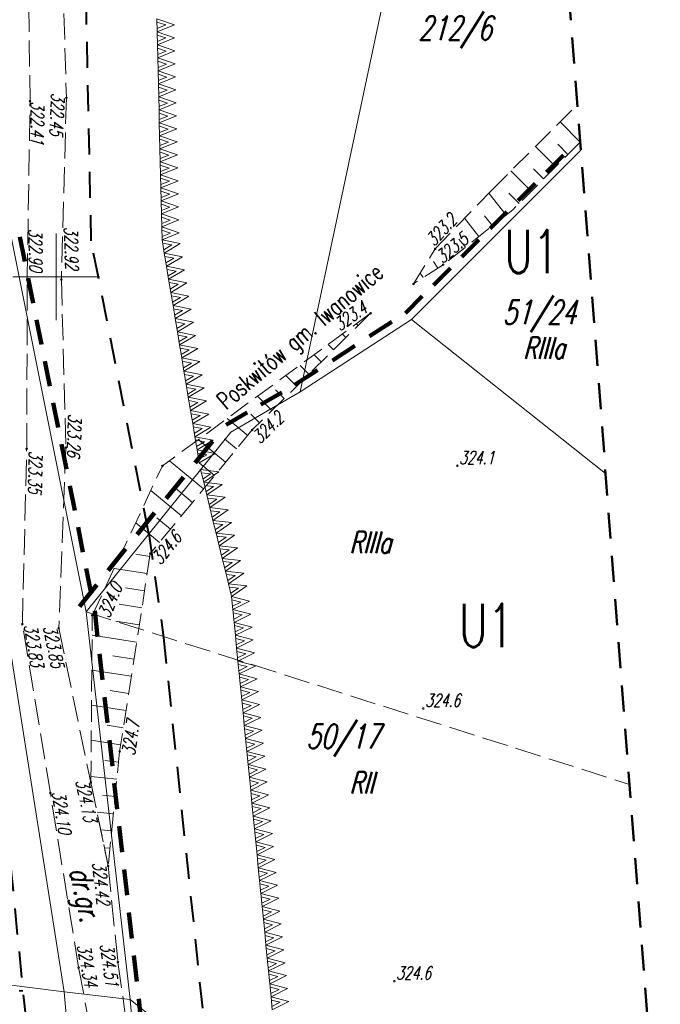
# Model space of a CAD drawing. Header units: metres. Extents: x 7429509 to 7429692, y 5564202 to 5564584.
# Tile 4 of 16: x 7429648 to 7429685, y 5564308 to 5564365. Entities that reach past the tile are written whole.
import ezdxf
from ezdxf.enums import TextEntityAlignment as Align

# ---------------------------------------------------------------- set-up
doc = ezdxf.new("R2010")
doc.units = ezdxf.units.M
doc.header["$MEASUREMENT"] = 0
for name, pattern in [('1', [0]), ('4', [2.5, 1.5, -1]), ('GDE', [0]), ('GUK', [2, 1.5, -0.5]), ('KOU', [2, 1.5, -0.5]), ('WSD', [1.75, 1.25, -0.5]), ('WSQ', [1.75, 1.25, -0.5])]:
    doc.linetypes.add(name, pattern=pattern)
doc.layers.get('0').update_dxf_attribs({"color": 250, "linetype": 'CONTINUOUS', "lineweight": 100})
for name, color, linetype, lineweight in [('EDZPD_L_0', 3, 'GDE', 13), ('EDZTD_T_0', 3, 'CONTINUOUS', 18), ('EKLPK_L_0', 3, 'GUK', 18), ('EKLTK_T_0', 3, 'CONTINUOUS', 25), ('ESPPP_L_4', 7, 'CONTINUOUS', 35), ('EUZOU_T_2', 7, 'CONTINUOUS', 18), ('KRZYZE_L_0', 7, '1', 9), ('MPZP_L_0', 4, '4', 40), ('MPZP_L_1', 214, 'CONTINUOUS', 9), ('MPZP_T_0', 4, 'CONTINUOUS', 20), ('RAMKA_T_0', 7, 'CONTINUOUS', 13), ('SDRPK_L_1', 7, 'KOU', 18), ('WUKOS_T_0', 7, 'CONTINUOUS', 18), ('WUKOS_T_1', 7, 'CONTINUOUS', 9), ('WUKPS_L_2', 7, '1', 9), ('ZAKRES_L_0', 7, '4', 50)]:
    doc.layers.add(name, color=color, linetype=linetype, lineweight=lineweight)
doc.styles.get("Standard").update_dxf_attribs({"font": 'Simplex.SHX', "width": 0.75})

# ---------------------------------------------------------------- blocks, each defined once
blk = doc.blocks.new('WSP')
at = {"linetype": 'Continuous'}
blk.add_circle((0, 0), 0.045, dxfattribs=at)

msp = doc.modelspace()

# ---------------------------------------------------------------- linework, layer by layer
at = {"layer": 'EDZPD_L_0', "linetype": '1', "lineweight": 18}
for p, q in [((7429664.06, 5564343.36), (7429673.38, 5564387.23)), ((7429670.49, 5564347.54), (7429680.261, 5564357.304)), ((7429643.61, 5564352.07), (7429650.46, 5564308.74)), ((7429647.41, 5564352.21), (7429651.72, 5564330.66)), ((7429664.06, 5564343.36), (7429670.49, 5564347.54)), ((7429670.49, 5564347.54), (7429681.691, 5564338.653)), ((7429660.06, 5564341.03), (7429664.06, 5564343.36)), ((7429651.72, 5564330.66), (7429660.06, 5564341.03)), ((7429651.72, 5564330.66), (7429654.26, 5564308.28)), ((7429650.46, 5564308.74), (7429566.01, 5564319.04)), ((7429654.26, 5564308.28), (7429650.46, 5564308.74)), ((7429650.46, 5564308.74), (7429653.165, 5564277.483)), ((7429654.26, 5564308.28), (7429657.201, 5564276.938)), ((7429654.26, 5564308.28), (7429677.415, 5564289.8))]:
    msp.add_line(p, q, dxfattribs=at)
at = {"layer": 'EKLPK_L_0', "linetype": 'GUK'}
msp.add_line((7429651.72, 5564330.66), (7429683.067, 5564320.701), dxfattribs=at)
at = {"layer": 'ESPPP_L_4', "lineweight": 100}
for p, q in [((7429678.279, 5564356.03), (7429679.257, 5564357.007)), ((7429676.651, 5564354.403), (7429677.628, 5564355.38)), ((7429675.022, 5564352.776), (7429675.999, 5564353.752)), ((7429647.9, 5564352.308), (7429648.188, 5564350.871)), ((7429673.394, 5564351.148), (7429674.371, 5564352.125)), ((7429671.765, 5564349.521), (7429672.742, 5564350.497)), ((7429648.379, 5564349.914), (7429648.667, 5564348.477)), ((7429670.137, 5564347.894), (7429671.114, 5564348.87)), ((7429648.858, 5564347.519), (7429649.145, 5564346.083)), ((7429668.074, 5564346.566), (7429669.36, 5564347.402)), ((7429665.931, 5564345.173), (7429667.217, 5564346.009)), ((7429649.337, 5564345.125), (7429649.624, 5564343.688)), ((7429663.787, 5564343.779), (7429665.073, 5564344.615)), ((7429661.808, 5564342.627), (7429663.008, 5564343.326)), ((7429649.816, 5564342.73), (7429650.103, 5564341.294)), ((7429659.808, 5564341.462), (7429661.008, 5564342.161)), ((7429650.295, 5564340.336), (7429650.582, 5564338.899)), ((7429658.002, 5564339.269), (7429659.003, 5564340.514)), ((7429656.334, 5564337.195), (7429657.335, 5564338.44)), ((7429650.774, 5564337.941), (7429651.061, 5564336.505)), ((7429654.666, 5564335.121), (7429655.667, 5564336.366)), ((7429651.253, 5564335.547), (7429651.54, 5564334.11)), ((7429652.998, 5564333.047), (7429653.999, 5564334.292)), ((7429651.731, 5564333.153), (7429652.019, 5564331.716)), ((7429651.33, 5564330.973), (7429652.331, 5564332.218)), ((7429652.217, 5564330.716), (7429652.386, 5564329.224)), ((7429652.499, 5564328.23), (7429652.668, 5564326.738)), ((7429652.781, 5564325.743), (7429652.951, 5564324.251)), ((7429653.063, 5564323.256), (7429653.233, 5564321.764)), ((7429653.346, 5564320.77), (7429653.515, 5564319.278)), ((7429653.628, 5564318.283), (7429653.797, 5564316.791)), ((7429653.91, 5564315.796), (7429654.079, 5564314.304)), ((7429654.192, 5564313.31), (7429654.362, 5564311.818)), ((7429654.475, 5564310.823), (7429654.644, 5564309.331)), ((7429654.758, 5564308.327), (7429654.894, 5564306.88))]:
    msp.add_line(p, q, dxfattribs=at)
at = {"layer": 'KRZYZE_L_0', "linetype": '1'}
for p, q in [((7429650, 5564347.5), (7429650, 5564352.5)), ((7429647.5, 5564350), (7429652.5, 5564350))]:
    msp.add_line(p, q, dxfattribs=at)
at = {"layer": 'MPZP_L_0', "linetype": '4'}
for p, q in [((7429652.015, 5564352.062), (7429650.871, 5564406.342)), ((7429655.345, 5564335.167), (7429652.015, 5564352.062)), ((7429655.345, 5564335.167), (7429656.187, 5564329.173)), ((7429656.187, 5564329.173), (7429661.344, 5564279.94)), ((7429646.121, 5564328.468), (7429648.145, 5564308.069)), ((7429565.974, 5564318.845), (7429648.075, 5564308.782)), ((7429648.145, 5564308.069), (7429651.383, 5564277.724))]:
    msp.add_line(p, q, dxfattribs=at)
at = {"layer": 'MPZP_L_1', "linetype": '4'}
for p, q in [((7429655.82, 5564364.135), (7429655.802, 5564364.886)), ((7429656.811, 5564364.539), (7429655.802, 5564364.886)), ((7429656.311, 5564364.527), (7429655.807, 5564364.696)), ((7429655.815, 5564364.325), (7429656.311, 5564364.527)), ((7429655.82, 5564364.135), (7429656.811, 5564364.539)), ((7429655.837, 5564363.384), (7429655.82, 5564364.135)), ((7429656.828, 5564363.788), (7429655.82, 5564364.135)), ((7429656.328, 5564363.777), (7429655.824, 5564363.945)), ((7429655.833, 5564363.575), (7429656.328, 5564363.777)), ((7429655.837, 5564363.384), (7429656.828, 5564363.788)), ((7429655.855, 5564362.634), (7429655.837, 5564363.384)), ((7429656.846, 5564363.038), (7429655.837, 5564363.384)), ((7429656.346, 5564363.026), (7429655.842, 5564363.194)), ((7429655.851, 5564362.824), (7429656.346, 5564363.026)), ((7429655.855, 5564362.634), (7429656.846, 5564363.038)), ((7429655.873, 5564361.883), (7429655.855, 5564362.634)), ((7429656.864, 5564362.287), (7429655.855, 5564362.634)), ((7429656.364, 5564362.275), (7429655.86, 5564362.443)), ((7429655.868, 5564362.073), (7429656.364, 5564362.275)), ((7429655.873, 5564361.883), (7429656.864, 5564362.287)), ((7429655.89, 5564361.132), (7429655.873, 5564361.883)), ((7429656.881, 5564361.536), (7429655.873, 5564361.883)), ((7429656.381, 5564361.524), (7429655.877, 5564361.693)), ((7429655.886, 5564361.322), (7429656.381, 5564361.524)), ((7429655.89, 5564361.132), (7429656.881, 5564361.536)), ((7429655.908, 5564360.381), (7429655.89, 5564361.132)), ((7429656.899, 5564360.785), (7429655.89, 5564361.132)), ((7429656.399, 5564360.773), (7429655.895, 5564360.942)), ((7429655.904, 5564360.571), (7429656.399, 5564360.773)), ((7429655.908, 5564360.381), (7429656.899, 5564360.785)), ((7429655.926, 5564359.63), (7429655.908, 5564360.381)), ((7429656.917, 5564360.034), (7429655.908, 5564360.381)), ((7429656.417, 5564360.023), (7429655.913, 5564360.191)), ((7429655.921, 5564359.821), (7429656.417, 5564360.023)), ((7429655.926, 5564359.63), (7429656.917, 5564360.034)), ((7429655.943, 5564358.88), (7429655.926, 5564359.63)), ((7429656.934, 5564359.284), (7429655.926, 5564359.63)), ((7429656.434, 5564359.272), (7429655.93, 5564359.44)), ((7429655.939, 5564359.07), (7429656.434, 5564359.272)), ((7429655.943, 5564358.88), (7429656.934, 5564359.284)), ((7429655.961, 5564358.129), (7429655.943, 5564358.88)), ((7429656.952, 5564358.533), (7429655.943, 5564358.88)), ((7429656.452, 5564358.521), (7429655.948, 5564358.689)), ((7429655.957, 5564358.319), (7429656.452, 5564358.521)), ((7429655.961, 5564358.129), (7429656.952, 5564358.533)), ((7429655.979, 5564357.378), (7429655.961, 5564358.129)), ((7429656.969, 5564357.782), (7429655.961, 5564358.129)), ((7429656.47, 5564357.77), (7429655.966, 5564357.939)), ((7429655.974, 5564357.568), (7429656.47, 5564357.77)), ((7429655.979, 5564357.378), (7429656.969, 5564357.782)), ((7429655.996, 5564356.627), (7429655.979, 5564357.378)), ((7429656.987, 5564357.031), (7429655.979, 5564357.378)), ((7429656.487, 5564357.019), (7429655.983, 5564357.188)), ((7429655.992, 5564356.817), (7429656.487, 5564357.019)), ((7429655.996, 5564356.627), (7429656.987, 5564357.031)), ((7429656.014, 5564355.876), (7429655.996, 5564356.627)), ((7429657.005, 5564356.28), (7429655.996, 5564356.627)), ((7429656.505, 5564356.269), (7429656.001, 5564356.437)), ((7429656.01, 5564356.067), (7429656.505, 5564356.269)), ((7429656.014, 5564355.876), (7429657.005, 5564356.28)), ((7429656.032, 5564355.126), (7429656.014, 5564355.876)), ((7429657.022, 5564355.529), (7429656.014, 5564355.876)), ((7429656.523, 5564355.518), (7429656.018, 5564355.686)), ((7429656.027, 5564355.316), (7429656.523, 5564355.518)), ((7429656.032, 5564355.126), (7429657.022, 5564355.529)), ((7429656.049, 5564354.375), (7429656.032, 5564355.126)), ((7429657.04, 5564354.779), (7429656.032, 5564355.126)), ((7429656.54, 5564354.767), (7429656.036, 5564354.935)), ((7429656.045, 5564354.565), (7429656.54, 5564354.767)), ((7429656.049, 5564354.375), (7429657.04, 5564354.779)), ((7429656.067, 5564353.624), (7429656.049, 5564354.375)), ((7429657.058, 5564354.028), (7429656.049, 5564354.375)), ((7429656.558, 5564354.016), (7429656.054, 5564354.185)), ((7429656.063, 5564353.814), (7429656.558, 5564354.016)), ((7429656.067, 5564353.624), (7429657.058, 5564354.028)), ((7429656.085, 5564352.873), (7429656.067, 5564353.624)), ((7429657.075, 5564353.277), (7429656.067, 5564353.624)), ((7429656.576, 5564353.265), (7429656.071, 5564353.434)), ((7429656.08, 5564353.063), (7429656.576, 5564353.265)), ((7429656.085, 5564352.873), (7429657.075, 5564353.277)), ((7429656.102, 5564352.122), (7429656.085, 5564352.873)), ((7429657.093, 5564352.526), (7429656.085, 5564352.873)), ((7429656.593, 5564352.515), (7429656.089, 5564352.683)), ((7429656.098, 5564352.313), (7429656.593, 5564352.515)), ((7429656.102, 5564352.122), (7429657.093, 5564352.526)), ((7429656.228, 5564351.365), (7429656.102, 5564352.122)), ((7429657.151, 5564351.913), (7429656.102, 5564352.122)), ((7429656.658, 5564351.831), (7429656.134, 5564351.931)), ((7429656.196, 5564351.557), (7429656.658, 5564351.831)), ((7429656.228, 5564351.365), (7429657.151, 5564351.913)), ((7429656.354, 5564350.609), (7429656.228, 5564351.365)), ((7429657.277, 5564351.156), (7429656.228, 5564351.365)), ((7429656.784, 5564351.074), (7429656.26, 5564351.174)), ((7429656.322, 5564350.8), (7429656.784, 5564351.074)), ((7429656.354, 5564350.609), (7429657.277, 5564351.156)), ((7429656.48, 5564349.852), (7429656.354, 5564350.609)), ((7429657.403, 5564350.4), (7429656.354, 5564350.609)), ((7429656.91, 5564350.317), (7429656.386, 5564350.417)), ((7429656.449, 5564350.044), (7429656.91, 5564350.317)), ((7429656.48, 5564349.852), (7429657.403, 5564350.4)), ((7429656.607, 5564349.095), (7429656.48, 5564349.852)), ((7429657.529, 5564349.643), (7429656.48, 5564349.852)), ((7429657.036, 5564349.561), (7429656.512, 5564349.66)), ((7429656.575, 5564349.287), (7429657.036, 5564349.561)), ((7429656.607, 5564349.095), (7429657.529, 5564349.643)), ((7429656.733, 5564348.338), (7429656.607, 5564349.095)), ((7429657.655, 5564348.886), (7429656.607, 5564349.095)), ((7429657.162, 5564348.804), (7429656.638, 5564348.903)), ((7429656.701, 5564348.53), (7429657.162, 5564348.804)), ((7429656.733, 5564348.338), (7429657.655, 5564348.886)), ((7429656.859, 5564347.581), (7429656.733, 5564348.338)), ((7429657.781, 5564348.129), (7429656.733, 5564348.338)), ((7429657.288, 5564348.047), (7429656.765, 5564348.146)), ((7429656.827, 5564347.773), (7429657.288, 5564348.047)), ((7429656.859, 5564347.581), (7429657.781, 5564348.129)), ((7429656.985, 5564346.824), (7429656.859, 5564347.581)), ((7429657.907, 5564347.372), (7429656.859, 5564347.581)), ((7429657.414, 5564347.29), (7429656.891, 5564347.389)), ((7429656.953, 5564347.016), (7429657.414, 5564347.29)), ((7429656.985, 5564346.824), (7429657.907, 5564347.372)), ((7429657.111, 5564346.067), (7429656.985, 5564346.824)), ((7429658.033, 5564346.615), (7429656.985, 5564346.824)), ((7429657.54, 5564346.533), (7429657.017, 5564346.633)), ((7429657.079, 5564346.259), (7429657.54, 5564346.533)), ((7429657.111, 5564346.067), (7429658.033, 5564346.615)), ((7429657.237, 5564345.311), (7429657.111, 5564346.067)), ((7429658.159, 5564345.858), (7429657.111, 5564346.067)), ((7429657.666, 5564345.776), (7429657.143, 5564345.876)), ((7429657.205, 5564345.502), (7429657.666, 5564345.776)), ((7429657.237, 5564345.311), (7429658.159, 5564345.858)), ((7429657.363, 5564344.554), (7429657.237, 5564345.311)), ((7429658.285, 5564345.102), (7429657.237, 5564345.311)), ((7429657.792, 5564345.019), (7429657.269, 5564345.119)), ((7429657.363, 5564344.554), (7429658.285, 5564345.102)), ((7429657.331, 5564344.745), (7429657.792, 5564345.019)), ((7429657.489, 5564343.797), (7429657.363, 5564344.554)), ((7429658.411, 5564344.345), (7429657.363, 5564344.554)), ((7429657.918, 5564344.263), (7429657.395, 5564344.362)), ((7429657.457, 5564343.989), (7429657.918, 5564344.263)), ((7429657.489, 5564343.797), (7429658.411, 5564344.345)), ((7429657.615, 5564343.04), (7429657.489, 5564343.797)), ((7429658.538, 5564343.588), (7429657.489, 5564343.797)), ((7429658.044, 5564343.506), (7429657.521, 5564343.605)), ((7429657.583, 5564343.232), (7429658.044, 5564343.506)), ((7429657.615, 5564343.04), (7429658.538, 5564343.588)), ((7429657.741, 5564342.283), (7429657.615, 5564343.04)), ((7429658.664, 5564342.831), (7429657.615, 5564343.04)), ((7429658.17, 5564342.749), (7429657.647, 5564342.848)), ((7429657.741, 5564342.283), (7429658.664, 5564342.831)), ((7429657.709, 5564342.475), (7429658.17, 5564342.749)), ((7429657.867, 5564341.526), (7429657.741, 5564342.283)), ((7429658.79, 5564342.074), (7429657.741, 5564342.283)), ((7429658.296, 5564341.992), (7429657.773, 5564342.091)), ((7429657.835, 5564341.718), (7429658.296, 5564341.992)), ((7429657.867, 5564341.526), (7429658.79, 5564342.074)), ((7429657.993, 5564340.769), (7429657.867, 5564341.526)), ((7429658.916, 5564341.317), (7429657.867, 5564341.526)), ((7429658.423, 5564341.235), (7429657.899, 5564341.335)), ((7429657.961, 5564340.961), (7429658.423, 5564341.235)), ((7429657.993, 5564340.769), (7429658.916, 5564341.317)), ((7429658.119, 5564340.013), (7429657.993, 5564340.769)), ((7429659.042, 5564340.56), (7429657.993, 5564340.769)), ((7429658.549, 5564340.478), (7429658.025, 5564340.578)), ((7429658.119, 5564340.013), (7429659.042, 5564340.56)), ((7429658.087, 5564340.204), (7429658.549, 5564340.478)), ((7429658.245, 5564339.256), (7429658.119, 5564340.013)), ((7429659.168, 5564339.804), (7429658.119, 5564340.013)), ((7429658.675, 5564339.721), (7429658.151, 5564339.821)), ((7429658.213, 5564339.447), (7429658.675, 5564339.721)), ((7429658.245, 5564339.256), (7429659.168, 5564339.804)), ((7429658.503, 5564338.139), (7429658.324, 5564338.872)), ((7429659.384, 5564338.747), (7429658.324, 5564338.872)), ((7429658.898, 5564338.629), (7429658.369, 5564338.686)), ((7429658.458, 5564338.324), (7429658.898, 5564338.629)), ((7429658.503, 5564338.139), (7429659.384, 5564338.747)), ((7429658.682, 5564337.406), (7429658.503, 5564338.139)), ((7429659.562, 5564338.014), (7429658.503, 5564338.139)), ((7429659.077, 5564337.896), (7429658.548, 5564337.953)), ((7429658.636, 5564337.592), (7429659.077, 5564337.896)), ((7429658.682, 5564337.406), (7429659.562, 5564338.014)), ((7429658.86, 5564336.673), (7429658.682, 5564337.406)), ((7429659.741, 5564337.282), (7429658.682, 5564337.406)), ((7429659.255, 5564337.163), (7429658.727, 5564337.221)), ((7429658.815, 5564336.859), (7429659.255, 5564337.163)), ((7429658.86, 5564336.673), (7429659.741, 5564337.282)), ((7429659.039, 5564335.941), (7429658.86, 5564336.673)), ((7429659.92, 5564336.549), (7429658.86, 5564336.673)), ((7429659.434, 5564336.431), (7429658.906, 5564336.488)), ((7429658.994, 5564336.126), (7429659.434, 5564336.431)), ((7429659.039, 5564335.941), (7429659.92, 5564336.549)), ((7429659.218, 5564335.208), (7429659.039, 5564335.941)), ((7429660.099, 5564335.816), (7429659.039, 5564335.941)), ((7429659.613, 5564335.698), (7429659.084, 5564335.755)), ((7429659.172, 5564335.394), (7429659.613, 5564335.698)), ((7429659.218, 5564335.208), (7429660.099, 5564335.816)), ((7429659.396, 5564334.475), (7429659.218, 5564335.208)), ((7429660.277, 5564335.084), (7429659.218, 5564335.208)), ((7429659.792, 5564334.965), (7429659.263, 5564335.022)), ((7429659.351, 5564334.661), (7429659.792, 5564334.965)), ((7429659.396, 5564334.475), (7429660.277, 5564335.084)), ((7429659.575, 5564333.743), (7429659.396, 5564334.475)), ((7429660.456, 5564334.351), (7429659.396, 5564334.475)), ((7429659.575, 5564333.743), (7429660.456, 5564334.351)), ((7429659.97, 5564334.232), (7429659.442, 5564334.29)), ((7429659.53, 5564333.928), (7429659.97, 5564334.232)), ((7429659.754, 5564333.01), (7429659.575, 5564333.743)), ((7429660.635, 5564333.618), (7429659.575, 5564333.743)), ((7429660.149, 5564333.5), (7429659.62, 5564333.557)), ((7429659.709, 5564333.196), (7429660.149, 5564333.5)), ((7429659.754, 5564333.01), (7429660.635, 5564333.618)), ((7429659.933, 5564332.277), (7429659.754, 5564333.01)), ((7429660.814, 5564332.886), (7429659.754, 5564333.01)), ((7429660.328, 5564332.767), (7429659.799, 5564332.824)), ((7429659.887, 5564332.463), (7429660.328, 5564332.767)), ((7429659.933, 5564332.277), (7429660.814, 5564332.886)), ((7429660.111, 5564331.545), (7429659.933, 5564332.277)), ((7429660.992, 5564332.153), (7429659.933, 5564332.277)), ((7429660.507, 5564332.034), (7429659.978, 5564332.092)), ((7429660.066, 5564331.73), (7429660.507, 5564332.034)), ((7429660.111, 5564331.545), (7429660.992, 5564332.153)), ((7429660.185, 5564330.8), (7429660.111, 5564331.545)), ((7429661.143, 5564331.275), (7429660.111, 5564331.545)), ((7429660.645, 5564331.226), (7429660.13, 5564331.356)), ((7429660.166, 5564330.988), (7429660.645, 5564331.226)), ((7429660.185, 5564330.8), (7429661.143, 5564331.275)), ((7429660.258, 5564330.054), (7429660.185, 5564330.8)), ((7429661.216, 5564330.53), (7429660.185, 5564330.8)), ((7429660.719, 5564330.481), (7429660.203, 5564330.611)), ((7429660.24, 5564330.243), (7429660.719, 5564330.481)), ((7429660.258, 5564330.054), (7429661.216, 5564330.53)), ((7429660.332, 5564329.309), (7429660.258, 5564330.054)), ((7429661.29, 5564329.785), (7429660.258, 5564330.054)), ((7429660.792, 5564329.736), (7429660.277, 5564329.866)), ((7429660.332, 5564329.309), (7429661.29, 5564329.785)), ((7429660.313, 5564329.498), (7429660.792, 5564329.736)), ((7429660.405, 5564328.564), (7429660.332, 5564329.309)), ((7429661.363, 5564329.04), (7429660.332, 5564329.309)), ((7429660.865, 5564328.991), (7429660.35, 5564329.12)), ((7429660.386, 5564328.753), (7429660.865, 5564328.991)), ((7429660.405, 5564328.564), (7429661.363, 5564329.04)), ((7429660.479, 5564327.819), (7429660.405, 5564328.564)), ((7429661.436, 5564328.295), (7429660.405, 5564328.564)), ((7429660.939, 5564328.246), (7429660.424, 5564328.375)), ((7429660.46, 5564328.008), (7429660.939, 5564328.246)), ((7429660.479, 5564327.819), (7429661.436, 5564328.295)), ((7429660.552, 5564327.074), (7429660.479, 5564327.819)), ((7429661.51, 5564327.549), (7429660.479, 5564327.819)), ((7429661.012, 5564327.5), (7429660.497, 5564327.63)), ((7429660.533, 5564327.263), (7429661.012, 5564327.5)), ((7429660.552, 5564327.074), (7429661.51, 5564327.549)), ((7429660.625, 5564326.329), (7429660.552, 5564327.074)), ((7429661.583, 5564326.804), (7429660.552, 5564327.074)), ((7429661.086, 5564326.755), (7429660.571, 5564326.885)), ((7429660.607, 5564326.517), (7429661.086, 5564326.755)), ((7429660.625, 5564326.329), (7429661.583, 5564326.804)), ((7429660.699, 5564325.584), (7429660.625, 5564326.329)), ((7429661.657, 5564326.059), (7429660.625, 5564326.329)), ((7429661.159, 5564326.01), (7429660.644, 5564326.14)), ((7429660.68, 5564325.772), (7429661.159, 5564326.01)), ((7429660.699, 5564325.584), (7429661.657, 5564326.059)), ((7429660.772, 5564324.838), (7429660.699, 5564325.584)), ((7429661.73, 5564325.314), (7429660.699, 5564325.584)), ((7429661.233, 5564325.265), (7429660.717, 5564325.395)), ((7429660.754, 5564325.027), (7429661.233, 5564325.265)), ((7429660.772, 5564324.838), (7429661.73, 5564325.314)), ((7429660.846, 5564324.093), (7429660.772, 5564324.838)), ((7429661.804, 5564324.569), (7429660.772, 5564324.838)), ((7429661.306, 5564324.52), (7429660.791, 5564324.65)), ((7429660.827, 5564324.282), (7429661.306, 5564324.52)), ((7429660.846, 5564324.093), (7429661.804, 5564324.569)), ((7429660.919, 5564323.348), (7429660.846, 5564324.093)), ((7429661.877, 5564323.824), (7429660.846, 5564324.093)), ((7429661.38, 5564323.775), (7429660.864, 5564323.905)), ((7429660.901, 5564323.537), (7429661.38, 5564323.775)), ((7429660.919, 5564323.348), (7429661.877, 5564323.824)), ((7429660.993, 5564322.603), (7429660.919, 5564323.348)), ((7429661.951, 5564323.079), (7429660.919, 5564323.348)), ((7429661.453, 5564323.03), (7429660.938, 5564323.159)), ((7429660.974, 5564322.792), (7429661.453, 5564323.03)), ((7429660.993, 5564322.603), (7429661.951, 5564323.079)), ((7429661.066, 5564321.858), (7429660.993, 5564322.603)), ((7429662.024, 5564322.333), (7429660.993, 5564322.603)), ((7429661.526, 5564322.284), (7429661.011, 5564322.414)), ((7429661.047, 5564322.047), (7429661.526, 5564322.284)), ((7429661.066, 5564321.858), (7429662.024, 5564322.333)), ((7429661.139, 5564321.113), (7429661.066, 5564321.858)), ((7429662.097, 5564321.588), (7429661.066, 5564321.858)), ((7429661.6, 5564321.539), (7429661.085, 5564321.669)), ((7429661.121, 5564321.301), (7429661.6, 5564321.539)), ((7429661.139, 5564321.113), (7429662.097, 5564321.588)), ((7429661.213, 5564320.368), (7429661.139, 5564321.113)), ((7429662.171, 5564320.843), (7429661.139, 5564321.113)), ((7429661.673, 5564320.794), (7429661.158, 5564320.924)), ((7429661.194, 5564320.556), (7429661.673, 5564320.794)), ((7429661.213, 5564320.368), (7429662.171, 5564320.843)), ((7429661.286, 5564319.622), (7429661.213, 5564320.368)), ((7429662.244, 5564320.098), (7429661.213, 5564320.368)), ((7429661.747, 5564320.049), (7429661.232, 5564320.179)), ((7429661.268, 5564319.811), (7429661.747, 5564320.049)), ((7429661.286, 5564319.622), (7429662.244, 5564320.098)), ((7429661.36, 5564318.877), (7429661.286, 5564319.622)), ((7429662.318, 5564319.353), (7429661.286, 5564319.622)), ((7429661.82, 5564319.304), (7429661.305, 5564319.434)), ((7429661.341, 5564319.066), (7429661.82, 5564319.304)), ((7429661.36, 5564318.877), (7429662.318, 5564319.353)), ((7429661.433, 5564318.132), (7429661.36, 5564318.877)), ((7429662.391, 5564318.608), (7429661.36, 5564318.877)), ((7429661.894, 5564318.559), (7429661.378, 5564318.689)), ((7429661.415, 5564318.321), (7429661.894, 5564318.559)), ((7429661.433, 5564318.132), (7429662.391, 5564318.608)), ((7429661.507, 5564317.387), (7429661.433, 5564318.132)), ((7429662.465, 5564317.863), (7429661.433, 5564318.132)), ((7429661.967, 5564317.814), (7429661.452, 5564317.943)), ((7429661.507, 5564317.387), (7429662.465, 5564317.863)), ((7429661.488, 5564317.576), (7429661.967, 5564317.814)), ((7429661.58, 5564316.642), (7429661.507, 5564317.387)), ((7429662.538, 5564317.118), (7429661.507, 5564317.387)), ((7429662.041, 5564317.068), (7429661.525, 5564317.198)), ((7429661.562, 5564316.831), (7429662.041, 5564317.068)), ((7429661.58, 5564316.642), (7429662.538, 5564317.118)), ((7429661.654, 5564315.897), (7429661.58, 5564316.642)), ((7429662.612, 5564316.372), (7429661.58, 5564316.642)), ((7429662.114, 5564316.323), (7429661.599, 5564316.453)), ((7429661.635, 5564316.086), (7429662.114, 5564316.323)), ((7429661.654, 5564315.897), (7429662.612, 5564316.372)), ((7429661.727, 5564315.152), (7429661.654, 5564315.897)), ((7429662.685, 5564315.627), (7429661.654, 5564315.897)), ((7429662.187, 5564315.578), (7429661.672, 5564315.708)), ((7429661.708, 5564315.34), (7429662.187, 5564315.578)), ((7429661.727, 5564315.152), (7429662.685, 5564315.627)), ((7429661.8, 5564314.406), (7429661.727, 5564315.152)), ((7429662.758, 5564314.882), (7429661.727, 5564315.152)), ((7429662.261, 5564314.833), (7429661.746, 5564314.963)), ((7429661.782, 5564314.595), (7429662.261, 5564314.833)), ((7429661.8, 5564314.406), (7429662.758, 5564314.882)), ((7429661.874, 5564313.661), (7429661.8, 5564314.406)), ((7429662.832, 5564314.137), (7429661.8, 5564314.406)), ((7429662.334, 5564314.088), (7429661.819, 5564314.218)), ((7429661.855, 5564313.85), (7429662.334, 5564314.088)), ((7429661.874, 5564313.661), (7429662.832, 5564314.137)), ((7429661.947, 5564312.916), (7429661.874, 5564313.661)), ((7429662.905, 5564313.392), (7429661.874, 5564313.661)), ((7429662.408, 5564313.343), (7429661.892, 5564313.473)), ((7429661.929, 5564313.105), (7429662.408, 5564313.343)), ((7429661.947, 5564312.916), (7429662.905, 5564313.392)), ((7429662.021, 5564312.171), (7429661.947, 5564312.916)), ((7429662.979, 5564312.647), (7429661.947, 5564312.916)), ((7429662.481, 5564312.598), (7429661.966, 5564312.727)), ((7429662.002, 5564312.36), (7429662.481, 5564312.598)), ((7429662.021, 5564312.171), (7429662.979, 5564312.647)), ((7429662.094, 5564311.426), (7429662.021, 5564312.171)), ((7429663.052, 5564311.902), (7429662.021, 5564312.171)), ((7429662.555, 5564311.852), (7429662.039, 5564311.982)), ((7429662.076, 5564311.615), (7429662.555, 5564311.852)), ((7429662.094, 5564311.426), (7429663.052, 5564311.902)), ((7429662.168, 5564310.681), (7429662.094, 5564311.426)), ((7429663.126, 5564311.156), (7429662.094, 5564311.426)), ((7429662.628, 5564311.107), (7429662.113, 5564311.237)), ((7429662.149, 5564310.87), (7429662.628, 5564311.107)), ((7429662.168, 5564310.681), (7429663.126, 5564311.156)), ((7429662.241, 5564309.936), (7429662.168, 5564310.681)), ((7429663.199, 5564310.411), (7429662.168, 5564310.681)), ((7429662.701, 5564310.362), (7429662.186, 5564310.492)), ((7429662.222, 5564310.124), (7429662.701, 5564310.362)), ((7429662.241, 5564309.936), (7429663.199, 5564310.411)), ((7429662.315, 5564309.19), (7429662.241, 5564309.936)), ((7429663.273, 5564309.666), (7429662.241, 5564309.936)), ((7429662.775, 5564309.617), (7429662.26, 5564309.747)), ((7429662.296, 5564309.379), (7429662.775, 5564309.617)), ((7429662.315, 5564309.19), (7429663.273, 5564309.666)), ((7429662.388, 5564308.445), (7429662.315, 5564309.19)), ((7429663.346, 5564308.921), (7429662.315, 5564309.19)), ((7429662.848, 5564308.872), (7429662.333, 5564309.002)), ((7429662.369, 5564308.634), (7429662.848, 5564308.872)), ((7429662.388, 5564308.445), (7429663.346, 5564308.921)), ((7429662.461, 5564307.7), (7429662.388, 5564308.445)), ((7429663.419, 5564308.176), (7429662.388, 5564308.445)), ((7429662.922, 5564308.127), (7429662.407, 5564308.257)), ((7429662.461, 5564307.7), (7429663.419, 5564308.176)), ((7429662.443, 5564307.889), (7429662.922, 5564308.127))]:
    msp.add_line(p, q, dxfattribs=at)
at = {"layer": 'SDRPK_L_1', "linetype": 'KOU'}
for p, q in [((7429648.483, 5564360.134), (7429648.341, 5564371.192)), ((7429650.263, 5564371.189), (7429650.581, 5564360.324)), ((7429648.324, 5564349.844), (7429648.483, 5564360.134)), ((7429650.581, 5564360.324), (7429650.293, 5564349.835)), ((7429648.291, 5564340.057), (7429648.324, 5564349.844)), ((7429650.293, 5564349.835), (7429650.552, 5564340.141)), ((7429648.041, 5564329.943), (7429648.291, 5564340.057)), ((7429650.552, 5564340.141), (7429650.14, 5564329.715)), ((7429649.657, 5564320.189), (7429648.041, 5564329.943)), ((7429650.14, 5564329.715), (7429651.993, 5564320.814)), ((7429651.993, 5564320.814), (7429652.993, 5564316.003)), ((7429651.288, 5564310.134), (7429649.657, 5564320.189)), ((7429652.993, 5564316.003), (7429653.551, 5564310.453)), ((7429653.551, 5564310.453), (7429654.883, 5564300.966)), ((7429653.063, 5564300.729), (7429651.288, 5564310.134))]:
    msp.add_line(p, q, dxfattribs=at)
at = {"layer": 'WUKPS_L_2', "linetype": 'WSD'}
for p, q in [((7429675.14, 5564355.02), (7429680.06, 5564359.927)), ((7429671.859, 5564351.61), (7429675.14, 5564355.02)), ((7429652.073, 5564330.456), (7429656.119, 5564339.079)), ((7429651.993, 5564320.814), (7429652.073, 5564330.456))]:
    msp.add_line(p, q, dxfattribs=at)
at = {"layer": 'WUKPS_L_2', "linetype": '1'}
for p, q in [((7429680.226, 5564357.768), (7429679.06, 5564358.93)), ((7429679.52, 5564357.059), (7429678.936, 5564357.642)), ((7429678.814, 5564356.351), (7429677.644, 5564357.517)), ((7429677.402, 5564354.935), (7429676.228, 5564356.105)), ((7429678.108, 5564355.643), (7429677.522, 5564356.227)), ((7429675.952, 5564353.561), (7429674.953, 5564354.825)), ((7429676.696, 5564354.227), (7429676.108, 5564354.813)), ((7429674.383, 5564352.321), (7429673.553, 5564353.371)), ((7429675.167, 5564352.941), (7429674.71, 5564353.52)), ((7429673.598, 5564351.701), (7429673.226, 5564352.172)), ((7429672.009, 5564350.489), (7429671.752, 5564350.886)), ((7429671.168, 5564349.947), (7429670.996, 5564350.214)), ((7429667.42, 5564347.186), (7429667.317, 5564347.29)), ((7429666.707, 5564346.484), (7429666.502, 5564346.693)), ((7429665.995, 5564345.783), (7429665.687, 5564346.095)), ((7429665.283, 5564345.081), (7429664.872, 5564345.497)), ((7429664.57, 5564344.379), (7429664.074, 5564344.882)), ((7429663.858, 5564343.677), (7429663.242, 5564344.302)), ((7429663.146, 5564342.975), (7429662.65, 5564343.479)), ((7429662.433, 5564342.273), (7429661.612, 5564343.107)), ((7429661.04, 5564340.841), (7429659.854, 5564341.818)), ((7429661.721, 5564341.572), (7429661.225, 5564342.075)), ((7429659.769, 5564339.297), (7429658.189, 5564340.597)), ((7429660.405, 5564340.069), (7429659.713, 5564340.638)), ((7429658.498, 5564337.753), (7429656.525, 5564339.377)), ((7429659.134, 5564338.525), (7429658.245, 5564339.256)), ((7429657.862, 5564336.98), (7429656.878, 5564337.79)), ((7429657.227, 5564336.208), (7429655.456, 5564337.666)), ((7429656.591, 5564335.436), (7429655.805, 5564336.084)), ((7429655.956, 5564334.664), (7429654.579, 5564335.797)), ((7429655.399, 5564333.857), (7429654.593, 5564333.982)), ((7429655.245, 5564332.869), (7429653.344, 5564333.164)), ((7429655.092, 5564331.881), (7429653.996, 5564332.051)), ((7429654.938, 5564330.892), (7429653.622, 5564331.097)), ((7429654.785, 5564329.904), (7429653.428, 5564330.115)), ((7429654.631, 5564328.916), (7429652.064, 5564329.315)), ((7429654.477, 5564327.928), (7429653.266, 5564328.116)), ((7429654.324, 5564326.94), (7429652.047, 5564327.294)), ((7429654.17, 5564325.952), (7429653.104, 5564326.118)), ((7429654.017, 5564324.964), (7429652.03, 5564325.272)), ((7429653.863, 5564323.976), (7429652.942, 5564324.119)), ((7429653.709, 5564322.987), (7429652.013, 5564323.251)), ((7429653.589, 5564321.995), (7429652.797, 5564322.074)), ((7429653.49, 5564321), (7429651.996, 5564321.149)), ((7429653.391, 5564320.005), (7429652.659, 5564320.078)), ((7429653.292, 5564319.01), (7429652.348, 5564319.104)), ((7429653.193, 5564318.015), (7429652.562, 5564318.078)), ((7429653.094, 5564317.02), (7429652.775, 5564317.051)), ((7429652.995, 5564316.025), (7429652.988, 5564316.025))]:
    msp.add_line(p, q, dxfattribs=at)
at = {"layer": 'WUKPS_L_2', "linetype": 'WSQ'}
for p, q in [((7429680.226, 5564357.768), (7429676.33, 5564353.86)), ((7429676.33, 5564353.86), (7429672.315, 5564350.687)), ((7429670.606, 5564349.584), (7429671.859, 5564351.61)), ((7429672.315, 5564350.687), (7429670.606, 5564349.584)), ((7429668.132, 5564347.888), (7429656.119, 5564339.079)), ((7429668.132, 5564347.888), (7429661.302, 5564341.159)), ((7429661.302, 5564341.159), (7429655.424, 5564334.018)), ((7429655.424, 5564334.018), (7429653.65, 5564322.605)), ((7429653.65, 5564322.605), (7429652.993, 5564316.003)), ((7429652.993, 5564316.003), (7429651.993, 5564320.814))]:
    msp.add_line(p, q, dxfattribs=at)
at = {"layer": 'WUKPS_L_2', "linetype": '1'}
msp.add_point((7429668.132, 5564347.888), dxfattribs=at)
at = {"layer": 'ZAKRES_L_0', "linetype": '4'}
msp.add_line((7429684.845, 5564297.494), (7429675.158, 5564423.897), dxfattribs=at)

# ---------------------------------------------------------------- block references
at = {"layer": 'WUKOS_T_0'}
for p in [(7429648.48, 5564360.13), (7429650.58, 5564360.32), (7429671.86, 5564351.61), (7429672.32, 5564350.69), (7429648.32, 5564349.84), (7429650.29, 5564349.84), (7429670.61, 5564349.58), (7429668.13, 5564347.89), (7429661.3, 5564341.16), (7429648.29, 5564340.06), (7429650.55, 5564340.14), (7429656.12, 5564339.08), (7429673.14, 5564339.09), (7429655.42, 5564334.02), (7429652.07, 5564330.46), (7429648.04, 5564329.94), (7429650.14, 5564329.72), (7429671.18, 5564325.08), (7429653.65, 5564322.6), (7429651.99, 5564320.81), (7429649.66, 5564320.19), (7429652.99, 5564316), (7429653.55, 5564310.45), (7429651.29, 5564310.13), (7429669.5, 5564309.35)]:
    msp.add_blockref('WSP', p, dxfattribs=at)

# ---------------------------------------------------------------- texts
at = {"layer": 'EDZTD_T_0', "oblique": 15, "width": 0.7}
for s, p in [('212/6', (7429670.881, 5564365.044)), ('51/24', (7429675.743, 5564348.645)), ('50/17', (7429664.413, 5564324.172))]:
    msp.add_text(s, height=1.3889, dxfattribs=at).set_placement(p, align=Align.TOP_LEFT)
at = {"layer": 'EKLTK_T_0', "oblique": 15, "width": 0.7}
for s, p in [('RIIIa', (7429676.943, 5564345.27)), ('RIIIa', (7429666.915, 5564334.05)), ('RII', (7429666.925, 5564320.181))]:
    msp.add_text(s, height=1.25, dxfattribs=at).set_placement(p)
at = {"layer": 'EUZOU_T_2', "lineweight": 13, "oblique": 15, "width": 0.7}
msp.add_text('dr.gr.', height=1.25, rotation=282.0223, dxfattribs=at).set_placement((7429652.013, 5564312.823), align=Align.MIDDLE_RIGHT)
at = {"layer": 'MPZP_T_0', "width": 0.7}
for p in [(7429675.842, 5564352.705), (7429673.236, 5564331.13)]:
    msp.add_text('U1', height=2.5, dxfattribs=at).set_placement(p, align=Align.TOP_LEFT)
at = {"layer": 'RAMKA_T_0', "width": 0.7}
msp.add_text('Poskwitów gm. Iwanowice', height=1, rotation=40.4535, dxfattribs=at).set_placement((7429659.15, 5564343.041), align=Align.TOP_LEFT)
at = {"layer": 'WUKOS_T_1', "oblique": 15, "width": 0.7}
for s, rotation, p in [('322.45', 267.7366, (7429649.721, 5564360.627)), ('322.41', 269.9416, (7429648.528, 5564360.129)), ('323.2', 46.9284, (7429671.79, 5564351.705)), ('322.90', 271.0783, (7429648.403, 5564352.775)), ('322.92', 271.8069, (7429650.454, 5564352.878)), ('323.5', 39.2087, (7429672.274, 5564350.725)), ('323.4', 35.676, (7429666.361, 5564346.825)), ('323.26', 267.9907, (7429650.703, 5564342.095)), ('324.2', 44.664, (7429661.747, 5564340.307)), ('323.35', 268.859, (7429648.433, 5564339.972)), ('324.6', 50.913, (7429656.007, 5564333.322)), ('324.0', 66.9372, (7429653.05, 5564330.237)), ('323.83', 279.5223, (7429648.13, 5564329.883)), ('323.85', 281.5601, (7429649.238, 5564329.801)), ('324.7', 81.505, (7429654.515, 5564322.327)), ('324.13', 281.8191, (7429651.106, 5564320.902)), ('324.10', 279.1962, (7429649.742, 5564320.252)), ('324.42', 276.3795, (7429652.075, 5564316.182)), ('324.34', 280.8555, (7429651.187, 5564311.394)), ('324.51', 277.8687, (7429652.524, 5564311.467))]:
    msp.add_text(s, height=0.75, rotation=rotation, dxfattribs=at).set_placement(p)
for s, p in [('324.1', (7429673.24, 5564339.19)), ('324.6', (7429671.28, 5564325.18)), ('324.6', (7429669.6, 5564309.45))]:
    msp.add_text(s, height=0.75, dxfattribs=at).set_placement(p)

doc.saveas('drawing.dxf')
